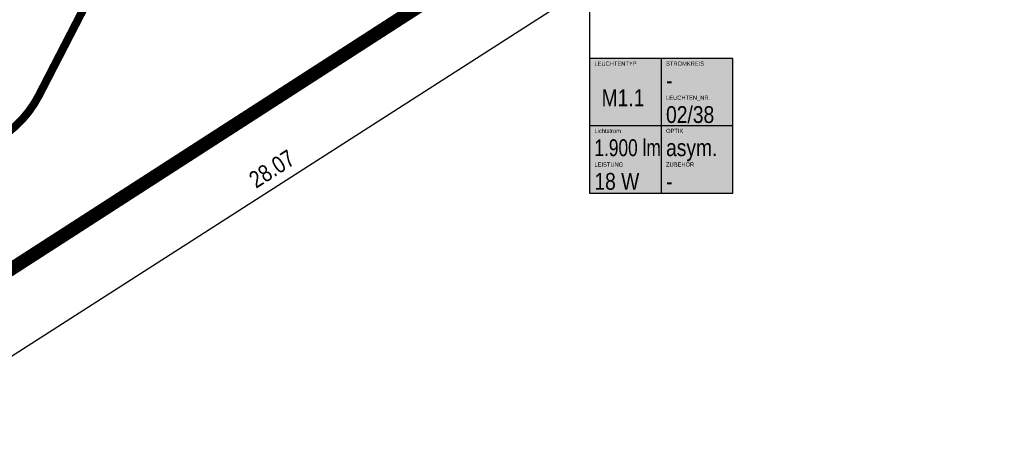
# Model space of a CAD drawing. Header units: metres. Extents: x 32339189 to 32339744, y 5702369 to 5702760.
# Tile 41 of 48: x 32339708 to 32339744, y 5702686 to 5702702. Entities that reach past the tile are written whole.
import ezdxf
from ezdxf.enums import TextEntityAlignment as Align

# ---------------------------------------------------------------- set-up
doc = ezdxf.new("R2010")
doc.units = ezdxf.units.M
doc.header["$MEASUREMENT"] = 0
doc.linetypes.add('19', pattern=[0.5, 0.25, -0.25])
for name, color, linetype in [('LRS-Kabel', 5, 'Continuous'), ('LRS_Bauabschnitte', 10, 'Continuous'), ('LRS_BM', 7, 'Continuous'), ('LRS_Kodierungsfahne_M1.1', 41, 'Continuous'), ('LRS_Kodierungsfahnen', 7, 'Continuous')]:
    doc.layers.add(name, color=color, linetype=linetype)
doc.layers.add('LRS-Trasse und Kabelzugschächte', color=252, linetype='Continuous', lineweight=25)
doc.styles.add('lrs-1_0250', font='ARIALN.TTF', dxfattribs={"height": 0.625})
doc.styles.add('lrs-txt', font='ARIALN.TTF', dxfattribs={"height": 1})
doc.dimstyles.new('lrs_1_0250', dxfattribs={"dimtxt": 0.625, "dimasz": 0.3125, "dimexe": 0.3125, "dimexo": 0.625, "dimgap": 0.3125, "dimtad": 1, "dimzin": 5, "dimdsep": 46, "dimtxsty": 'lrs-1_0250', "dimblk1": 'OBLIQUE', "dimblk2": 'OBLIQUE', "dimsah": 1, "dimcen": -0.3125, "dimdle": 0.3125, "dimclrd": 256, "dimclre": 256, "dimclrt": 256, "dimadec": 0, "dimazin": 0, "dimtfac": 1, "dimtix": 1, "dimtmove": 2, "dimatfit": 3, "dimldrblk": 'OBLIQUE', "dimfxl": 1, "dimtolj": 1, "dimtzin": 5, "dimlwd": -1, "dimlwe": -1, "dimarcsym": 0})

# ---------------------------------------------------------------- blocks, each defined once
blk = doc.blocks.new('_OBLIQUE')
at = {"color": 0, "linetype": 'ByBlock'}
blk.add_line((-0.5, -0.5), (0.5, 0.5), dxfattribs=at)
blk = doc.blocks.new('*D96')
at = {"layer": 'DEFPOINTS', "color": 0}
for p in [(32339727.816, 5702705.605), (32339729.163, 5702703.499), (32339704.177, 5702690.473)]:
    blk.add_point(p, dxfattribs=at)
at = {"layer": 'LRS_BM'}
for p, q in [((32339728.153, 5702705.078), (32339729.332, 5702703.236)), ((32339705.262, 5702688.199), (32339729.427, 5702703.667)), ((32339704.514, 5702689.947), (32339705.693, 5702688.104))]:
    blk.add_line(p, q, dxfattribs=at)
at = {"layer": 'LRS_BM', "xscale": 0.3125, "yscale": 0.3125, "zscale": 0.3125}
for p, rotation in [((32339729.163, 5702703.499), 32.62368087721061), ((32339705.525, 5702688.368), 212.6236808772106)]:
    blk.add_blockref('_OBLIQUE', p, dxfattribs=dict(at, rotation=rotation))
at = {"layer": 'LRS_BM', "insert": (32339717.004, 5702696.465), "char_height": 0.625, "attachment_point": 5, "rotation": 32.6237, "style": 'lrs-1_0250', "bg_fill": 3, "box_fill_scale": 1.25, "bg_fill_color": 257, "bg_fill_transparency": 0}
blk.add_mtext('\\A1;28.07', dxfattribs=at)
blk = doc.blocks.new('LRS_LF_1_250')
blk.add_hatch(color=256).paths.add_polyline_path([(0, 0), (5.333, 0), (5.333, 5), (0, 5)])
at = {"color": 7}
for p, q in [((2.667, 5), (2.667, 0)), ((5.333, 2.5), (0, 2.5))]:
    blk.add_line(p, q, dxfattribs=at)
blk.add_lwpolyline([(0, 0), (5.333, 0), (5.333, 5), (0, 5)], close=True, dxfattribs=at)
at = {"color": 7, "style": 'lrs-txt'}
for tag, height, p in [('LEUCHTENTYP', 0.156, (0.187, 4.812)), ('STROMKREIS', 0.156, (2.854, 4.812)), ('F1', 0.625, (2.854, 4.188)), ('LEUCHTEN_NR.', 0.156, (2.854, 3.546)), ('00/00', 0.625, (2.854, 2.919)), ('LAMPEN', 0.156, (0.187, 2.312)), ('OPTIK', 0.156, (2.854, 2.312)), ('-', 0.625, (0.187, 1.688)), ('-', 0.625, (2.854, 1.688)), ('LEISTUNG', 0.156, (0.187, 1.062)), ('ZUBEHÖR', 0.156, (2.854, 1.062)), ('-W', 0.625, (0.187, 0.438)), ('-', 0.625, (2.854, 0.438))]:
    blk.add_attdef(tag, text='', height=height, dxfattribs=at).set_placement(p, align=Align.MIDDLE_LEFT)
blk.add_attdef('TYP', text='', height=0.625, dxfattribs=at).set_placement((1.253, 3.543), align=Align.MIDDLE_CENTER)

msp = doc.modelspace()

# ---------------------------------------------------------------- linework, layer by layer
at = {"layer": 'LRS-Trasse und Kabelzugschächte'}
msp.add_lwpolyline([(32339706.903, 5702697.627, 0.3, 0.3, 0.131982), (32339708.336, 5702699.2, 0.3, 0.3, 0), (32339710.763, 5702703.9, 0.3, 0.3, 0)], format="xyseb", dxfattribs=at)
at = {"layer": 'LRS_Bauabschnitte', "color": 242, "linetype": '19', "ltscale": 20, "true_color": 0xcd2027, "const_width": 0.5}
msp.add_lwpolyline([(32339536.658, 5702614.05, -0.085654), (32339550.633, 5702606.583), (32339575.288, 5702621.06), (32339643.757, 5702664.928), (32339699.06, 5702700.333), (32339699.432, 5702711.639), (32339701.875, 5702711.601), (32339704.106, 5702758.471), (32339705.885, 5702760.122), (32339710.301, 5702755.207), (32339743.878, 5702716.283), (32339644.414, 5702652.272), (32339643.454, 5702623.445), (32339719.01, 5702620.012), (32339720.829, 5702617.931, -0.226268), (32339723.35, 5702611.538), (32339563.719, 5702467.599, -0.427839), (32339556.762, 5702468.024), (32339538.282, 5702489.209, -0.176825)], format="xyb", dxfattribs=at)

# ---------------------------------------------------------------- next in the draw order: dimensions: what is measured, and where the dimension line sits
at = {"layer": 'LRS_BM'}
dim = msp.add_aligned_dim(p1=(32339704.177, 5702690.473), p2=(32339727.816, 5702705.605), distance=-2.5, dimstyle='lrs_1_0250', override={"dimtfill": 1}, dxfattribs=at)
dim.commit()
dim.dimension.update_dxf_attribs({"geometry": '*D96', "text_midpoint": (32339717.004, 5702696.465)})

# ---------------------------------------------------------------- next in the draw order: linework, layer by layer
at = {"layer": 'LRS-Kabel', "color": 4, "linetype": 'Continuous', "lineweight": 15}
msp.add_lwpolyline([(32339706.903, 5702697.627, 0.131982), (32339708.336, 5702699.2), (32339710.763, 5702703.9)], format="xyb", dxfattribs=at)
at = {"layer": 'LRS_Kodierungsfahne_M1.1', "color": 7}
msp.add_lwpolyline([(32339727.815, 5702705.616), (32339728.815, 5702704.616), (32339728.815, 5702700.566)], dxfattribs=at)

# ---------------------------------------------------------------- next in the draw order: block references
at = {"layer": 'LRS_Kodierungsfahne_M1.1'}
ref = msp.add_blockref('LRS_LF_1_250', (32339728.815, 5702695.566), dxfattribs=at)
ref.add_attrib('00/00', '02/38', dxfattribs={"layer": 'LRS_Kodierungsfahnen', "height": 0.625, "style": 'lrs-txt'}).set_placement((32339731.669, 5702698.485), align=Align.MIDDLE_LEFT)
ref.add_attrib('LEUCHTEN_NR.', 'LEUCHTEN_NR.', dxfattribs={"layer": 'LRS_Kodierungsfahnen', "height": 0.15625, "style": 'lrs-txt'}).set_placement((32339731.669, 5702699.111), align=Align.MIDDLE_LEFT)
ref.add_attrib('-', '-', dxfattribs={"layer": 'LRS_Kodierungsfahnen', "height": 0.625, "style": 'lrs-txt'}).set_placement((32339731.669, 5702696.003), align=Align.MIDDLE_LEFT)
ref.add_attrib('ZUBEHÖR', 'ZUBEHÖR', dxfattribs={"layer": 'LRS_Kodierungsfahnen', "height": 0.1562, "style": 'lrs-txt'}).set_placement((32339731.669, 5702696.628), align=Align.MIDDLE_LEFT)
ref.add_attrib('-W', '18 W', dxfattribs={"layer": 'LRS_Kodierungsfahnen', "height": 0.625, "style": 'lrs-txt'}).set_placement((32339729.003, 5702696.003), align=Align.MIDDLE_LEFT)
ref.add_attrib('LEISTUNG', 'LEISTUNG', dxfattribs={"layer": 'LRS_Kodierungsfahnen', "height": 0.1562, "style": 'lrs-txt'}).set_placement((32339729.003, 5702696.628), align=Align.MIDDLE_LEFT)
ref.add_attrib('-', '1.900 lm', dxfattribs={"layer": 'LRS_Kodierungsfahnen', "height": 0.625, "style": 'lrs-txt', "width": 0.9}).set_placement((32339729.003, 5702697.253), align=Align.MIDDLE_LEFT)
ref.add_attrib('LAMPEN', 'Lichtstrom', dxfattribs={"layer": 'LRS_Kodierungsfahnen', "height": 0.1562, "style": 'lrs-txt'}).set_placement((32339729.003, 5702697.878), align=Align.MIDDLE_LEFT)
ref.add_attrib('-', 'asym.', dxfattribs={"layer": 'LRS_Kodierungsfahnen', "height": 0.625, "style": 'lrs-txt'}).set_placement((32339731.669, 5702697.253), align=Align.MIDDLE_LEFT)
ref.add_attrib('OPTIK', 'OPTIK', dxfattribs={"layer": 'LRS_Kodierungsfahnen', "height": 0.1562, "style": 'lrs-txt'}).set_placement((32339731.669, 5702697.878), align=Align.MIDDLE_LEFT)
ref.add_attrib('F1', '-', dxfattribs={"layer": 'LRS_Kodierungsfahnen', "height": 0.625, "style": 'lrs-txt'}).set_placement((32339731.669, 5702699.753), align=Align.MIDDLE_LEFT)
ref.add_attrib('STROMKREIS', 'STROMKREIS', dxfattribs={"layer": 'LRS_Kodierungsfahnen', "height": 0.1562, "style": 'lrs-txt'}).set_placement((32339731.669, 5702700.378), align=Align.MIDDLE_LEFT)
ref.add_attrib('TYP', 'M1.1', dxfattribs={"layer": 'LRS_Kodierungsfahnen', "height": 0.625, "style": 'lrs-txt'}).set_placement((32339730.068, 5702699.109), align=Align.MIDDLE_CENTER)
ref.add_attrib('LEUCHTENTYP', 'LEUCHTENTYP', dxfattribs={"layer": 'LRS_Kodierungsfahnen', "height": 0.15625, "style": 'lrs-txt'}).set_placement((32339729.003, 5702700.378), align=Align.MIDDLE_LEFT)

doc.saveas('drawing.dxf')
